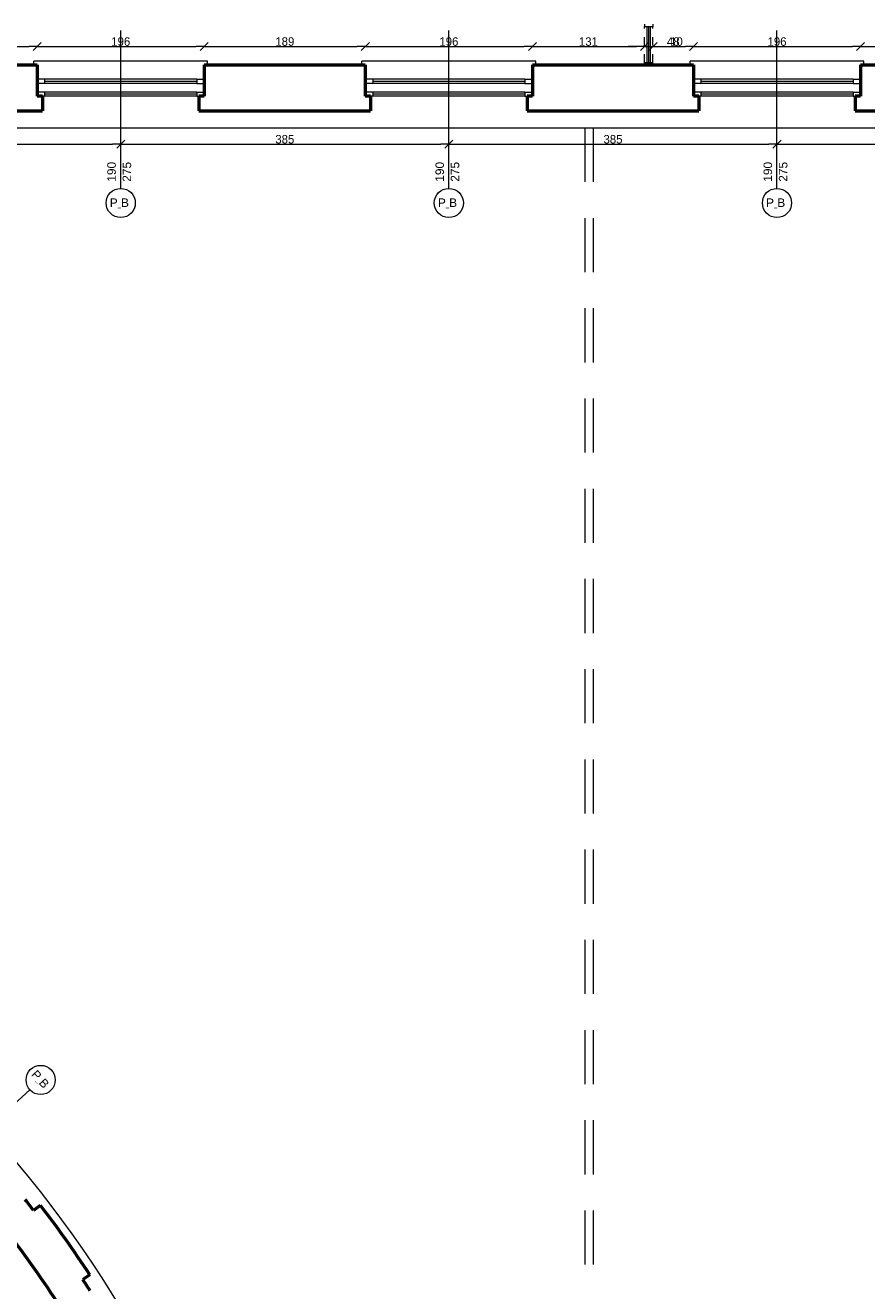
# Model space of a CAD drawing. Header units: inches. Extents: x -21887 to 84279, y -131485 to 67836.
# Tile 205 of 256: x 38966 to 48838, y 19050 to 33893. Entities that reach past the tile are written whole.
import ezdxf

# ---------------------------------------------------------------- set-up
doc = ezdxf.new("R2010")
doc.units = ezdxf.units.IN
doc.header["$MEASUREMENT"] = 0
doc.linetypes.add('Dashed copy', pattern=[200, 100, -100])
doc.linetypes.add('Long Dashed', pattern=[1058.333302, 634.99999, -423.333311])
doc.layers.get('0').update_dxf_attribs({"lineweight": 13})
doc.layers.get('Defpoints').update_dxf_attribs({"lineweight": 13})
for name, color, linetype, lineweight in [('AI_MURY', 7, 'Continuous', 53), ('Dimensioning', 7, 'Continuous', 13), ('DRZWI', 7, 'Continuous', 13), ('PODCIAGI', 7, 'Continuous', 13)]:
    doc.layers.add(name, color=color, linetype=linetype, lineweight=lineweight)
doc.styles.add('GENERATED_STYLE_7', font='txt')
doc.styles.add('Style-Courier New', font='txt')
doc.dimstyles.new('Dimstyle_5', dxfattribs={"dimtxt": 100, "dimasz": 95, "dimexe": 0.18, "dimexo": 0, "dimgap": 0.09, "dimtad": 1, "dimtih": 1, "dimtoh": 1, "dimdec": 0, "dimlfac": 0.1, "dimzin": 0, "dimdsep": 46, "dimlunit": 5, "dimtxsty": 'GENERATED_STYLE_7', "dimblk": 'ARROWHEAD_6', "dimcen": 0.09, "dimclrd": 161, "dimclre": 161, "dimclrt": 7, "dimadec": 0, "dimazin": 0, "dimtfac": 1, "dimtdec": 0, "dimtmove": 0, "dimatfit": 3, "dimfxl": 0, "dimtolj": 1, "dimtzin": 0, "dimarcsym": 0})

# ---------------------------------------------------------------- blocks, each defined once
blk = doc.blocks.new('ARROWHEAD_6')
at = {"color": 0, "linetype": 'Continuous'}
for p, q in [((0, 0), (-1, 0)), ((-0.5, -0.5), (0.5, 0.5))]:
    blk.add_line(p, q, dxfattribs=at)
blk = doc.blocks.new('*U1190')
at = {"layer": 'Defpoints', "color": 0, "linetype": 'Continuous'}
for p in [(36236, 32499), (40086, 32499), (40086, 32499)]:
    blk.add_point(p, dxfattribs=at)
at = {"layer": 'Dimensioning', "color": 161, "linetype": 'Continuous', "lineweight": -2}
for p, q in [((36236, 32499), (36236, 32500)), ((36331, 32499), (39991, 32499)), ((40086, 32499), (40086, 32500))]:
    blk.add_line(p, q, dxfattribs=at)
at = {"layer": 'Dimensioning', "color": 161, "linetype": 'Continuous', "lineweight": -2, "xscale": 95, "yscale": 95, "zscale": 95, "rotation": 180}
blk.add_blockref('ARROWHEAD_6', (36236, 32499), dxfattribs=at)
at = {"layer": 'Dimensioning', "color": 161, "linetype": 'Continuous', "lineweight": -2, "xscale": 95, "yscale": 95, "zscale": 95}
blk.add_blockref('ARROWHEAD_6', (40086, 32499), dxfattribs=at)
at = {"layer": 'Dimensioning', "color": 7, "linetype": 'Continuous', "insert": (38161, 32556), "char_height": 100, "attachment_point": 5, "style": 'GENERATED_STYLE_7'}
blk.add_mtext('385', dxfattribs=at)
blk = doc.blocks.new('*D2322')
at = {"layer": 'Defpoints'}
for p in [(36236, 32499), (38161, 32499), (40086, 32499), (40086, 32499)]:
    blk.add_point(p, dxfattribs=at)
at = {"layer": 'Dimensioning', "color": 161, "linetype": 'Continuous'}
blk.add_blockref('*U1190', (0, 0), dxfattribs=at)
blk = doc.blocks.new('*U1191')
at = {"layer": 'Defpoints', "color": 0, "linetype": 'Continuous'}
for p in [(40086, 32499), (43936, 32499), (43936, 32499)]:
    blk.add_point(p, dxfattribs=at)
at = {"layer": 'Dimensioning', "color": 161, "linetype": 'Continuous', "lineweight": -2}
for p, q in [((40086, 32499), (40086, 32500)), ((40181, 32499), (43841, 32499)), ((43936, 32499), (43936, 32500))]:
    blk.add_line(p, q, dxfattribs=at)
at = {"layer": 'Dimensioning', "color": 161, "linetype": 'Continuous', "lineweight": -2, "xscale": 95, "yscale": 95, "zscale": 95, "rotation": 180}
blk.add_blockref('ARROWHEAD_6', (40086, 32499), dxfattribs=at)
at = {"layer": 'Dimensioning', "color": 161, "linetype": 'Continuous', "lineweight": -2, "xscale": 95, "yscale": 95, "zscale": 95}
blk.add_blockref('ARROWHEAD_6', (43936, 32499), dxfattribs=at)
at = {"layer": 'Dimensioning', "color": 7, "linetype": 'Continuous', "insert": (42011, 32556), "char_height": 100, "attachment_point": 5, "style": 'GENERATED_STYLE_7'}
blk.add_mtext('385', dxfattribs=at)
blk = doc.blocks.new('*D2323')
at = {"layer": 'Defpoints'}
for p in [(40086, 32499), (42011, 32499), (43936, 32499), (43936, 32499)]:
    blk.add_point(p, dxfattribs=at)
at = {"layer": 'Dimensioning', "color": 161, "linetype": 'Continuous'}
blk.add_blockref('*U1191', (0, 0), dxfattribs=at)
blk = doc.blocks.new('*U1192')
at = {"layer": 'Defpoints', "color": 0, "linetype": 'Continuous'}
for p in [(43936, 32499), (47786, 32499), (47786, 32499)]:
    blk.add_point(p, dxfattribs=at)
at = {"layer": 'Dimensioning', "color": 161, "linetype": 'Continuous', "lineweight": -2}
for p, q in [((43936, 32499), (43936, 32500)), ((44031, 32499), (47691, 32499)), ((47786, 32499), (47786, 32500))]:
    blk.add_line(p, q, dxfattribs=at)
at = {"layer": 'Dimensioning', "color": 161, "linetype": 'Continuous', "lineweight": -2, "xscale": 95, "yscale": 95, "zscale": 95, "rotation": 180}
blk.add_blockref('ARROWHEAD_6', (43936, 32499), dxfattribs=at)
at = {"layer": 'Dimensioning', "color": 161, "linetype": 'Continuous', "lineweight": -2, "xscale": 95, "yscale": 95, "zscale": 95}
blk.add_blockref('ARROWHEAD_6', (47786, 32499), dxfattribs=at)
at = {"layer": 'Dimensioning', "color": 7, "linetype": 'Continuous', "insert": (45861, 32556), "char_height": 100, "attachment_point": 5, "style": 'GENERATED_STYLE_7'}
blk.add_mtext('385', dxfattribs=at)
blk = doc.blocks.new('*D2324')
at = {"layer": 'Defpoints'}
for p in [(43936, 32499), (45861, 32499), (47786, 32499), (47786, 32499)]:
    blk.add_point(p, dxfattribs=at)
at = {"layer": 'Dimensioning', "color": 161, "linetype": 'Continuous'}
blk.add_blockref('*U1192', (0, 0), dxfattribs=at)
blk = doc.blocks.new('*U1193')
at = {"layer": 'Defpoints', "color": 0, "linetype": 'Continuous'}
for p in [(47786, 32499), (51636, 32499), (51636, 32499)]:
    blk.add_point(p, dxfattribs=at)
at = {"layer": 'Dimensioning', "color": 161, "linetype": 'Continuous', "lineweight": -2}
for p, q in [((47786, 32499), (47786, 32500)), ((47881, 32499), (51541, 32499)), ((51636, 32499), (51636, 32500))]:
    blk.add_line(p, q, dxfattribs=at)
at = {"layer": 'Dimensioning', "color": 161, "linetype": 'Continuous', "lineweight": -2, "xscale": 95, "yscale": 95, "zscale": 95, "rotation": 180}
blk.add_blockref('ARROWHEAD_6', (47786, 32499), dxfattribs=at)
at = {"layer": 'Dimensioning', "color": 161, "linetype": 'Continuous', "lineweight": -2, "xscale": 95, "yscale": 95, "zscale": 95}
blk.add_blockref('ARROWHEAD_6', (51636, 32499), dxfattribs=at)
at = {"layer": 'Dimensioning', "color": 7, "linetype": 'Continuous', "insert": (49711, 32556), "char_height": 100, "attachment_point": 5, "style": 'GENERATED_STYLE_7'}
blk.add_mtext('385', dxfattribs=at)
blk = doc.blocks.new('*D2325')
at = {"layer": 'Defpoints'}
for p in [(47786, 32499), (49711, 32499), (51636, 32499), (51636, 32499)]:
    blk.add_point(p, dxfattribs=at)
at = {"layer": 'Dimensioning', "color": 161, "linetype": 'Continuous'}
blk.add_blockref('*U1193', (0, 0), dxfattribs=at)
blk = doc.blocks.new('*U1434')
at = {"layer": 'Defpoints', "color": 0, "linetype": 'Continuous'}
for p in [(39106, 33646), (38161, 33431), (39106, 33431)]:
    blk.add_point(p, dxfattribs=at)
at = {"layer": 'Dimensioning', "color": 161, "linetype": 'Continuous', "lineweight": -2}
for p, q in [((38161, 33646), (38161, 33646)), ((38256, 33646), (39011, 33646)), ((39106, 33646), (39106, 33646))]:
    blk.add_line(p, q, dxfattribs=at)
at = {"layer": 'Dimensioning', "color": 161, "linetype": 'Continuous', "lineweight": -2, "xscale": 95, "yscale": 95, "zscale": 95, "rotation": 180}
blk.add_blockref('ARROWHEAD_6', (38161, 33646), dxfattribs=at)
at = {"layer": 'Dimensioning', "color": 161, "linetype": 'Continuous', "lineweight": -2, "xscale": 95, "yscale": 95, "zscale": 95}
blk.add_blockref('ARROWHEAD_6', (39106, 33646), dxfattribs=at)
at = {"layer": 'Dimensioning', "color": 7, "linetype": 'Continuous', "insert": (38633, 33702), "char_height": 100, "attachment_point": 5, "style": 'GENERATED_STYLE_7'}
blk.add_mtext('95', dxfattribs=at)
blk = doc.blocks.new('*D2669')
at = {"layer": 'Defpoints'}
for p in [(38633, 33646), (39106, 33646), (38161, 33431), (39106, 33431)]:
    blk.add_point(p, dxfattribs=at)
at = {"layer": 'Dimensioning', "color": 161, "linetype": 'Continuous'}
blk.add_blockref('*U1434', (0, 0), dxfattribs=at)
blk = doc.blocks.new('*U1435')
at = {"layer": 'Defpoints', "color": 0, "linetype": 'Continuous'}
for p in [(41066, 33646), (39106, 33431), (41066, 33431)]:
    blk.add_point(p, dxfattribs=at)
at = {"layer": 'Dimensioning', "color": 161, "linetype": 'Continuous', "lineweight": -2}
for p, q in [((39106, 33646), (39106, 33646)), ((39201, 33646), (40971, 33646)), ((41066, 33646), (41066, 33646))]:
    blk.add_line(p, q, dxfattribs=at)
at = {"layer": 'Dimensioning', "color": 161, "linetype": 'Continuous', "lineweight": -2, "xscale": 95, "yscale": 95, "zscale": 95, "rotation": 180}
blk.add_blockref('ARROWHEAD_6', (39106, 33646), dxfattribs=at)
at = {"layer": 'Dimensioning', "color": 161, "linetype": 'Continuous', "lineweight": -2, "xscale": 95, "yscale": 95, "zscale": 95}
blk.add_blockref('ARROWHEAD_6', (41066, 33646), dxfattribs=at)
at = {"layer": 'Dimensioning', "color": 7, "linetype": 'Continuous', "insert": (40086, 33702), "char_height": 100, "attachment_point": 5, "style": 'GENERATED_STYLE_7'}
blk.add_mtext('196', dxfattribs=at)
blk = doc.blocks.new('*D2670')
at = {"layer": 'Defpoints'}
for p in [(40086, 33646), (41066, 33646), (39106, 33431), (41066, 33431)]:
    blk.add_point(p, dxfattribs=at)
at = {"layer": 'Dimensioning', "color": 161, "linetype": 'Continuous'}
blk.add_blockref('*U1435', (0, 0), dxfattribs=at)
blk = doc.blocks.new('*U1436')
at = {"layer": 'Defpoints', "color": 0, "linetype": 'Continuous'}
for p in [(42956, 33646), (41066, 33431), (42956, 33431)]:
    blk.add_point(p, dxfattribs=at)
at = {"layer": 'Dimensioning', "color": 161, "linetype": 'Continuous', "lineweight": -2}
for p, q in [((41066, 33646), (41066, 33646)), ((41161, 33646), (42861, 33646)), ((42956, 33646), (42956, 33646))]:
    blk.add_line(p, q, dxfattribs=at)
at = {"layer": 'Dimensioning', "color": 161, "linetype": 'Continuous', "lineweight": -2, "xscale": 95, "yscale": 95, "zscale": 95, "rotation": 180}
blk.add_blockref('ARROWHEAD_6', (41066, 33646), dxfattribs=at)
at = {"layer": 'Dimensioning', "color": 161, "linetype": 'Continuous', "lineweight": -2, "xscale": 95, "yscale": 95, "zscale": 95}
blk.add_blockref('ARROWHEAD_6', (42956, 33646), dxfattribs=at)
at = {"layer": 'Dimensioning', "color": 7, "linetype": 'Continuous', "insert": (42011, 33702), "char_height": 100, "attachment_point": 5, "style": 'GENERATED_STYLE_7'}
blk.add_mtext('189', dxfattribs=at)
blk = doc.blocks.new('*D2671')
at = {"layer": 'Defpoints'}
for p in [(42011, 33646), (42956, 33646), (41066, 33431), (42956, 33431)]:
    blk.add_point(p, dxfattribs=at)
at = {"layer": 'Dimensioning', "color": 161, "linetype": 'Continuous'}
blk.add_blockref('*U1436', (0, 0), dxfattribs=at)
blk = doc.blocks.new('*U1437')
at = {"layer": 'Defpoints', "color": 0, "linetype": 'Continuous'}
for p in [(44916, 33646), (42956, 33431), (44916, 33431)]:
    blk.add_point(p, dxfattribs=at)
at = {"layer": 'Dimensioning', "color": 161, "linetype": 'Continuous', "lineweight": -2}
for p, q in [((42956, 33646), (42956, 33646)), ((43051, 33646), (44821, 33646)), ((44916, 33646), (44916, 33646))]:
    blk.add_line(p, q, dxfattribs=at)
at = {"layer": 'Dimensioning', "color": 161, "linetype": 'Continuous', "lineweight": -2, "xscale": 95, "yscale": 95, "zscale": 95, "rotation": 180}
blk.add_blockref('ARROWHEAD_6', (42956, 33646), dxfattribs=at)
at = {"layer": 'Dimensioning', "color": 161, "linetype": 'Continuous', "lineweight": -2, "xscale": 95, "yscale": 95, "zscale": 95}
blk.add_blockref('ARROWHEAD_6', (44916, 33646), dxfattribs=at)
at = {"layer": 'Dimensioning', "color": 7, "linetype": 'Continuous', "insert": (43936, 33702), "char_height": 100, "attachment_point": 5, "style": 'GENERATED_STYLE_7'}
blk.add_mtext('196', dxfattribs=at)
blk = doc.blocks.new('*D2672')
at = {"layer": 'Defpoints'}
for p in [(43936, 33646), (44916, 33646), (42956, 33431), (44916, 33431)]:
    blk.add_point(p, dxfattribs=at)
at = {"layer": 'Dimensioning', "color": 161, "linetype": 'Continuous'}
blk.add_blockref('*U1437', (0, 0), dxfattribs=at)
blk = doc.blocks.new('*U1438')
at = {"layer": 'Defpoints', "color": 0, "linetype": 'Continuous'}
for p in [(46231, 33646), (44916, 33431), (46231, 33431)]:
    blk.add_point(p, dxfattribs=at)
at = {"layer": 'Dimensioning', "color": 161, "linetype": 'Continuous', "lineweight": -2}
for p, q in [((44916, 33646), (44916, 33646)), ((45011, 33646), (46136, 33646)), ((46231, 33646), (46231, 33646))]:
    blk.add_line(p, q, dxfattribs=at)
at = {"layer": 'Dimensioning', "color": 161, "linetype": 'Continuous', "lineweight": -2, "xscale": 95, "yscale": 95, "zscale": 95, "rotation": 180}
blk.add_blockref('ARROWHEAD_6', (44916, 33646), dxfattribs=at)
at = {"layer": 'Dimensioning', "color": 161, "linetype": 'Continuous', "lineweight": -2, "xscale": 95, "yscale": 95, "zscale": 95}
blk.add_blockref('ARROWHEAD_6', (46231, 33646), dxfattribs=at)
at = {"layer": 'Dimensioning', "color": 7, "linetype": 'Continuous', "insert": (45573, 33702), "char_height": 100, "attachment_point": 5, "style": 'GENERATED_STYLE_7'}
blk.add_mtext('131', dxfattribs=at)
blk = doc.blocks.new('*D2673')
at = {"layer": 'Defpoints'}
for p in [(45573, 33646), (46231, 33646), (44916, 33431), (46231, 33431)]:
    blk.add_point(p, dxfattribs=at)
at = {"layer": 'Dimensioning', "color": 161, "linetype": 'Continuous'}
blk.add_blockref('*U1438', (0, 0), dxfattribs=at)
blk = doc.blocks.new('*U1439')
at = {"layer": 'Defpoints', "color": 0, "linetype": 'Continuous'}
for p in [(46331, 33646), (46231, 33431), (46331, 33431)]:
    blk.add_point(p, dxfattribs=at)
at = {"layer": 'Dimensioning', "color": 161, "linetype": 'Continuous', "lineweight": -2}
for p, q in [((46136, 33646), (46041, 33646)), ((46231, 33646), (46231, 33646)), ((46231, 33646), (46331, 33646)), ((46331, 33646), (46331, 33646)), ((46426, 33646), (46692, 33646))]:
    blk.add_line(p, q, dxfattribs=at)
at = {"layer": 'Dimensioning', "color": 161, "linetype": 'Continuous', "lineweight": -2, "xscale": 95, "yscale": 95, "zscale": 95}
blk.add_blockref('ARROWHEAD_6', (46231, 33646), dxfattribs=at)
at = {"layer": 'Dimensioning', "color": 161, "linetype": 'Continuous', "lineweight": -2, "xscale": 95, "yscale": 95, "zscale": 95, "rotation": 180}
blk.add_blockref('ARROWHEAD_6', (46331, 33646), dxfattribs=at)
at = {"layer": 'Dimensioning', "color": 7, "linetype": 'Continuous', "insert": (46606, 33702), "char_height": 100, "attachment_point": 5, "style": 'GENERATED_STYLE_7'}
blk.add_mtext('10', dxfattribs=at)
blk = doc.blocks.new('*D2674')
at = {"layer": 'Defpoints'}
for p in [(46331, 33646), (46606, 33646), (46231, 33431), (46331, 33431)]:
    blk.add_point(p, dxfattribs=at)
at = {"layer": 'Dimensioning', "color": 161, "linetype": 'Continuous'}
blk.add_blockref('*U1439', (0, 0), dxfattribs=at)
blk = doc.blocks.new('*U1440')
at = {"layer": 'Defpoints', "color": 0, "linetype": 'Continuous'}
for p in [(46806, 33646), (46331, 33431), (46806, 33431)]:
    blk.add_point(p, dxfattribs=at)
at = {"layer": 'Dimensioning', "color": 161, "linetype": 'Continuous', "lineweight": -2}
for p, q in [((46331, 33646), (46331, 33646)), ((46426, 33646), (46711, 33646)), ((46806, 33646), (46806, 33646))]:
    blk.add_line(p, q, dxfattribs=at)
at = {"layer": 'Dimensioning', "color": 161, "linetype": 'Continuous', "lineweight": -2, "xscale": 95, "yscale": 95, "zscale": 95, "rotation": 180}
blk.add_blockref('ARROWHEAD_6', (46331, 33646), dxfattribs=at)
at = {"layer": 'Dimensioning', "color": 161, "linetype": 'Continuous', "lineweight": -2, "xscale": 95, "yscale": 95, "zscale": 95}
blk.add_blockref('ARROWHEAD_6', (46806, 33646), dxfattribs=at)
at = {"layer": 'Dimensioning', "color": 7, "linetype": 'Continuous', "insert": (46568, 33702), "char_height": 100, "attachment_point": 5, "style": 'GENERATED_STYLE_7'}
blk.add_mtext('48', dxfattribs=at)
blk = doc.blocks.new('*D2675')
at = {"layer": 'Defpoints'}
for p in [(46568, 33646), (46806, 33646), (46331, 33431), (46806, 33431)]:
    blk.add_point(p, dxfattribs=at)
at = {"layer": 'Dimensioning', "color": 161, "linetype": 'Continuous'}
blk.add_blockref('*U1440', (0, 0), dxfattribs=at)
blk = doc.blocks.new('*U1441')
at = {"layer": 'Defpoints', "color": 0, "linetype": 'Continuous'}
for p in [(48766, 33646), (46806, 33431), (48766, 33431)]:
    blk.add_point(p, dxfattribs=at)
at = {"layer": 'Dimensioning', "color": 161, "linetype": 'Continuous', "lineweight": -2}
for p, q in [((46806, 33646), (46806, 33646)), ((46901, 33646), (48671, 33646)), ((48766, 33646), (48766, 33646))]:
    blk.add_line(p, q, dxfattribs=at)
at = {"layer": 'Dimensioning', "color": 161, "linetype": 'Continuous', "lineweight": -2, "xscale": 95, "yscale": 95, "zscale": 95, "rotation": 180}
blk.add_blockref('ARROWHEAD_6', (46806, 33646), dxfattribs=at)
at = {"layer": 'Dimensioning', "color": 161, "linetype": 'Continuous', "lineweight": -2, "xscale": 95, "yscale": 95, "zscale": 95}
blk.add_blockref('ARROWHEAD_6', (48766, 33646), dxfattribs=at)
at = {"layer": 'Dimensioning', "color": 7, "linetype": 'Continuous', "insert": (47786, 33702), "char_height": 100, "attachment_point": 5, "style": 'GENERATED_STYLE_7'}
blk.add_mtext('196', dxfattribs=at)
blk = doc.blocks.new('*D2676')
at = {"layer": 'Defpoints'}
for p in [(47786, 33646), (48766, 33646), (46806, 33431), (48766, 33431)]:
    blk.add_point(p, dxfattribs=at)
at = {"layer": 'Dimensioning', "color": 161, "linetype": 'Continuous'}
blk.add_blockref('*U1441', (0, 0), dxfattribs=at)
blk = doc.blocks.new('*U1442')
at = {"layer": 'Defpoints', "color": 0, "linetype": 'Continuous'}
for p in [(50656, 33646), (48766, 33431), (50656, 33431)]:
    blk.add_point(p, dxfattribs=at)
at = {"layer": 'Dimensioning', "color": 161, "linetype": 'Continuous', "lineweight": -2}
for p, q in [((48766, 33646), (48766, 33646)), ((48861, 33646), (50561, 33646)), ((50656, 33646), (50656, 33646))]:
    blk.add_line(p, q, dxfattribs=at)
at = {"layer": 'Dimensioning', "color": 161, "linetype": 'Continuous', "lineweight": -2, "xscale": 95, "yscale": 95, "zscale": 95, "rotation": 180}
blk.add_blockref('ARROWHEAD_6', (48766, 33646), dxfattribs=at)
at = {"layer": 'Dimensioning', "color": 161, "linetype": 'Continuous', "lineweight": -2, "xscale": 95, "yscale": 95, "zscale": 95}
blk.add_blockref('ARROWHEAD_6', (50656, 33646), dxfattribs=at)
at = {"layer": 'Dimensioning', "color": 7, "linetype": 'Continuous', "insert": (49711, 33702), "char_height": 100, "attachment_point": 5, "style": 'GENERATED_STYLE_7'}
blk.add_mtext('189', dxfattribs=at)
blk = doc.blocks.new('*D2677')
at = {"layer": 'Defpoints'}
for p in [(49711, 33646), (50656, 33646), (48766, 33431), (50656, 33431)]:
    blk.add_point(p, dxfattribs=at)
at = {"layer": 'Dimensioning', "color": 161, "linetype": 'Continuous'}
blk.add_blockref('*U1442', (0, 0), dxfattribs=at)

msp = doc.modelspace()

# ---------------------------------------------------------------- linework, layer by layer
at = {"layer": 'AI_MURY', "color": 7, "linetype": 'Continuous'}
for p, q in [((37215.5, 33430.7), (39105.5, 33430.7)), ((39105.5, 33430.7), (39105.5, 33060.7)), ((41065.5, 33430.7), (42955.5, 33430.7)), ((41065.5, 33430.7), (41065.5, 33060.7)), ((42955.5, 33430.7), (42955.5, 33060.7)), ((44915.5, 33430.7), (46805.5, 33430.7)), ((44915.5, 33430.7), (44915.5, 33060.7)), ((46805.5, 33430.7), (46805.5, 33060.7)), ((48765.5, 33430.7), (50655.5, 33430.7)), ((48765.5, 33430.7), (48765.5, 33060.7)), ((39168, 33060.7), (39105.5, 33060.7)), ((39168, 33060.7), (39168, 32890.7)), ((41003, 33060.7), (41003, 32890.7)), ((41065.5, 33060.7), (41003, 33060.7)), ((43018, 33060.7), (42955.5, 33060.7)), ((43018, 33060.7), (43018, 32890.7)), ((44853, 33060.7), (44853, 32890.7)), ((44915.5, 33060.7), (44853, 33060.7)), ((46868, 33060.7), (46805.5, 33060.7)), ((46868, 33060.7), (46868, 32890.7)), ((48703, 33060.7), (48703, 32890.7)), ((48765.5, 33060.7), (48703, 33060.7)), ((37153, 32890.7), (39168, 32890.7)), ((41003, 32890.7), (43018, 32890.7)), ((44853, 32890.7), (46868, 32890.7)), ((48703, 32890.7), (50718, 32890.7)), ((39142.5, 20051.5), (39063.8, 19990.7))]:
    msp.add_line(p, q, dxfattribs=at)
at = {"layer": 'AI_MURY', "color": 7, "linetype": 'Dashed copy'}
msp.add_line((39722.8, 19238), (39639.7, 19183.3), dxfattribs=at)
at = {"layer": 'AI_MURY', "color": 7, "linetype": 'Continuous'}
for radius, start, end in [(13055.9, 37.67741, 38.37255), (13155.4, 33.3242, 37.67741), (12658, 33.03947, 37.96214), (13055.9, 32.62906, 33.3242)]:
    msp.add_arc((28730.5, 12010.7), radius, start, end, dxfattribs=at)
at = {"layer": 'DRZWI', "color": 220, "linetype": 'Continuous'}
for p, q in [((40085.5, 31980.3), (40085.5, 33831.1)), ((43935.5, 31980.3), (43935.5, 33831.1)), ((47785.5, 31980.3), (47785.5, 33831.1)), ((39193, 33260.7), (39105.5, 33260.7)), ((39193, 33260.7), (39193, 33210.7)), ((40978, 33260.7), (39193, 33260.7)), ((40978, 33260.7), (41065.5, 33260.7)), ((40978, 33260.7), (40978, 33210.7)), ((43043, 33260.7), (42955.5, 33260.7)), ((43043, 33260.7), (43043, 33210.7)), ((44828, 33260.7), (43043, 33260.7)), ((44828, 33260.7), (44915.5, 33260.7)), ((44828, 33260.7), (44828, 33210.7)), ((46893, 33260.7), (46805.5, 33260.7)), ((46893, 33260.7), (46893, 33210.7)), ((48678, 33260.7), (46893, 33260.7)), ((48678, 33260.7), (48765.5, 33260.7)), ((48678, 33260.7), (48678, 33210.7)), ((39193, 33210.7), (39105.5, 33210.7)), ((39193, 33110.7), (39105.5, 33110.7)), ((40978, 33235.7), (39193, 33235.7)), ((40978, 33210.7), (39193, 33210.7)), ((39193, 33110.7), (39193, 33060.7)), ((40978, 33110.7), (39193, 33110.7)), ((40978, 33210.7), (41065.5, 33210.7)), ((40978, 33110.7), (41065.5, 33110.7)), ((40978, 33110.7), (40978, 33060.7)), ((43043, 33210.7), (42955.5, 33210.7)), ((43043, 33110.7), (42955.5, 33110.7)), ((44828, 33235.7), (43043, 33235.7)), ((44828, 33210.7), (43043, 33210.7)), ((43043, 33110.7), (43043, 33060.7)), ((44828, 33110.7), (43043, 33110.7)), ((44828, 33210.7), (44915.5, 33210.7)), ((44828, 33110.7), (44915.5, 33110.7)), ((44828, 33110.7), (44828, 33060.7)), ((46893, 33210.7), (46805.5, 33210.7)), ((46893, 33110.7), (46805.5, 33110.7)), ((48678, 33235.7), (46893, 33235.7)), ((48678, 33210.7), (46893, 33210.7)), ((46893, 33110.7), (46893, 33060.7)), ((48678, 33110.7), (46893, 33110.7)), ((48678, 33210.7), (48765.5, 33210.7)), ((48678, 33110.7), (48765.5, 33110.7)), ((48678, 33110.7), (48678, 33060.7)), ((39193, 33060.7), (39168, 33060.7)), ((40978, 33085.7), (39193, 33085.7)), ((40978, 33060.7), (39193, 33060.7)), ((40978, 33060.7), (41003, 33060.7)), ((43043, 33060.7), (43018, 33060.7)), ((44828, 33085.7), (43043, 33085.7)), ((44828, 33060.7), (43043, 33060.7)), ((44828, 33060.7), (44853, 33060.7)), ((46893, 33060.7), (46868, 33060.7)), ((48678, 33085.7), (46893, 33085.7)), ((48678, 33060.7), (46893, 33060.7)), ((48678, 33060.7), (48703, 33060.7)), ((39019.8, 21406.8), (37653, 20158.8))]:
    msp.add_line(p, q, dxfattribs=at)
at = {"layer": 'DRZWI', "color": 251, "linetype": 'Continuous'}
for p, q in [((41105.5, 33470.7), (39065.5, 33470.7)), ((39065.5, 33430.7), (39065.5, 33470.7)), ((41105.5, 33430.7), (41105.5, 33470.7)), ((44955.5, 33470.7), (42915.5, 33470.7)), ((42915.5, 33430.7), (42915.5, 33470.7)), ((44955.5, 33430.7), (44955.5, 33470.7)), ((48805.5, 33470.7), (46765.5, 33470.7)), ((46765.5, 33430.7), (46765.5, 33470.7)), ((48805.5, 33430.7), (48805.5, 33470.7)), ((34830.5, 32690.7), (53040.5, 32690.7))]:
    msp.add_line(p, q, dxfattribs=at)
at = {"layer": 'DRZWI', "color": 5, "linetype": 'Continuous'}
for p, q in [((46230.5, 33430.7), (46230.5, 33455.7)), ((46230.5, 33455.7), (46330.5, 33455.7)), ((46330.5, 33430.7), (46230.5, 33430.7)), ((46330.5, 33430.7), (46330.5, 33455.7))]:
    msp.add_line(p, q, dxfattribs=at)
at = {"layer": 'DRZWI', "color": 220, "linetype": 'Continuous'}
for centre in [(40085.4, 31809), (43935.4, 31809), (47785.4, 31809), (39146.3, 21522.2)]:
    msp.add_circle(centre, 171.3, dxfattribs=at)
at = {"layer": 'DRZWI', "color": 251, "linetype": 'Continuous'}
msp.add_arc((28730.5, 12012.1), 13254.8, 6.53535, 64.53026, dxfattribs=at)
at = {"layer": 'PODCIAGI', "color": 5, "linetype": 'Continuous'}
for p, q in [((46230.5, 33905.7), (46230.5, 33880.7)), ((46230.5, 33880.7), (46330.5, 33880.7)), ((46260.5, 33455.7), (46260.5, 33880.7)), ((46280.5, 33455.7), (46280.5, 33880.7)), ((46300.5, 33455.7), (46300.5, 33880.7)), ((46330.5, 33905.7), (46330.5, 33880.7))]:
    msp.add_line(p, q, dxfattribs=at)
at = {"layer": 'PODCIAGI', "color": 5, "linetype": 'Dashed copy'}
for p, q in [((46230.5, 33455.7), (46230.5, 33880.7)), ((46330.5, 33455.7), (46330.5, 33880.7))]:
    msp.add_line(p, q, dxfattribs=at)
at = {"layer": 'PODCIAGI', "color": 251, "linetype": 'Long Dashed'}
for p, q in [((45530.5, 32690.7), (45530.5, 14955.7)), ((45630.5, 32690.7), (45630.5, 14955.7))]:
    msp.add_line(p, q, dxfattribs=at)

# ---------------------------------------------------------------- texts
at = {"layer": 'DRZWI', "color": 220, "char_height": 100, "width": 355.178, "attachment_point": 1, "rotation": 90, "line_spacing_factor": 1.079165, "style": 'GENERATED_STYLE_7'}
for insert in [(39927.9, 32058.2), (43777.9, 32058.2), (47627.9, 32058.2)]:
    msp.add_mtext('\\fArial|b0|i0|c238|p39;190\\P275', dxfattribs=dict(at, insert=insert))
at = {"layer": 'DRZWI', "color": 220, "char_height": 100, "width": 460.117, "attachment_point": 1, "style": 'GENERATED_STYLE_7'}
for insert in [(39957, 31862.6), (43807, 31862.6), (47657, 31862.6)]:
    msp.add_mtext('\\fArial|b0|i0|c238|p39;P\\H50.000000;_\\H100.000000;B', dxfattribs=dict(at, insert=insert))
at = {"layer": 'DRZWI', "color": 220, "insert": (39103.4, 21648.6), "char_height": 100, "width": 460.117, "attachment_point": 1, "rotation": 312.39774, "style": 'GENERATED_STYLE_7'}
msp.add_mtext('\\fArial|b0|i0|c238|p39;P\\H50.000000;_\\H100.000000;B', dxfattribs=at)

# ---------------------------------------------------------------- dimensions: what is measured, and where the dimension line sits
at = {"layer": 'Dimensioning', "color": 161, "linetype": 'Continuous'}
for base, p1, p2, picture, middle in [((39105.5180538, 33646.1463574), (38160.5180538, 33430.7131048), (39105.5180538, 33430.7131048), '*D2669', (38633.0180538, 33646.1463574)), ((41065.5, 33646.1), (39105.5, 33430.7), (41065.5, 33430.7), '*D2670', (40085.5, 33646.1)), ((42955.5, 33646.1), (41065.5, 33430.7), (42955.5, 33430.7), '*D2671', (42010.5, 33646.1)), ((44915.5, 33646.1), (42955.5, 33430.7), (44915.5, 33430.7), '*D2672', (43935.5, 33646.1)), ((46230.5180538, 33646.1463574), (44915.5180538, 33430.7131048), (46230.5180538, 33430.7131048), '*D2673', (45573.0180538, 33646.1463574)), ((46330.5, 33646.1), (46230.5, 33430.7), (46330.5, 33430.7), '*D2674', (46606.1, 33646.1)), ((46805.5180538, 33646.1463574), (46330.5180538, 33430.7131048), (46805.5180538, 33430.7131048), '*D2675', (46568.0180538, 33646.1463574)), ((48765.5, 33646.1), (46805.5, 33430.7), (48765.5, 33430.7), '*D2676', (47785.5, 33646.1)), ((50655.5, 33646.1), (48765.5, 33430.7), (50655.5, 33430.7), '*D2677', (49710.5, 33646.1)), ((40085.5, 32499.5), (36235.5, 32499.5), (40085.5, 32499.5), '*D2322', (38160.5, 32499.5)), ((43935.5, 32499.5), (40085.5, 32499.5), (43935.5, 32499.5), '*D2323', (42010.5, 32499.5)), ((47785.5, 32499.5), (43935.5, 32499.5), (47785.5, 32499.5), '*D2324', (45860.5, 32499.5)), ((51635.5, 32499.5), (47785.5, 32499.5), (51635.5, 32499.5), '*D2325', (49710.5, 32499.5))]:
    dim = msp.add_linear_dim(base=base, p1=p1, p2=p2, dimstyle='Dimstyle_5', override={"dimtxsty": 'Style-Courier New', "dimclrd": 0, "dimclre": 161, "dimlwe": 0}, dxfattribs=at)
    dim.commit()
    dim.dimension.update_dxf_attribs({"geometry": picture, "text_midpoint": middle, "dimtype": 128})

doc.saveas('drawing.dxf')
